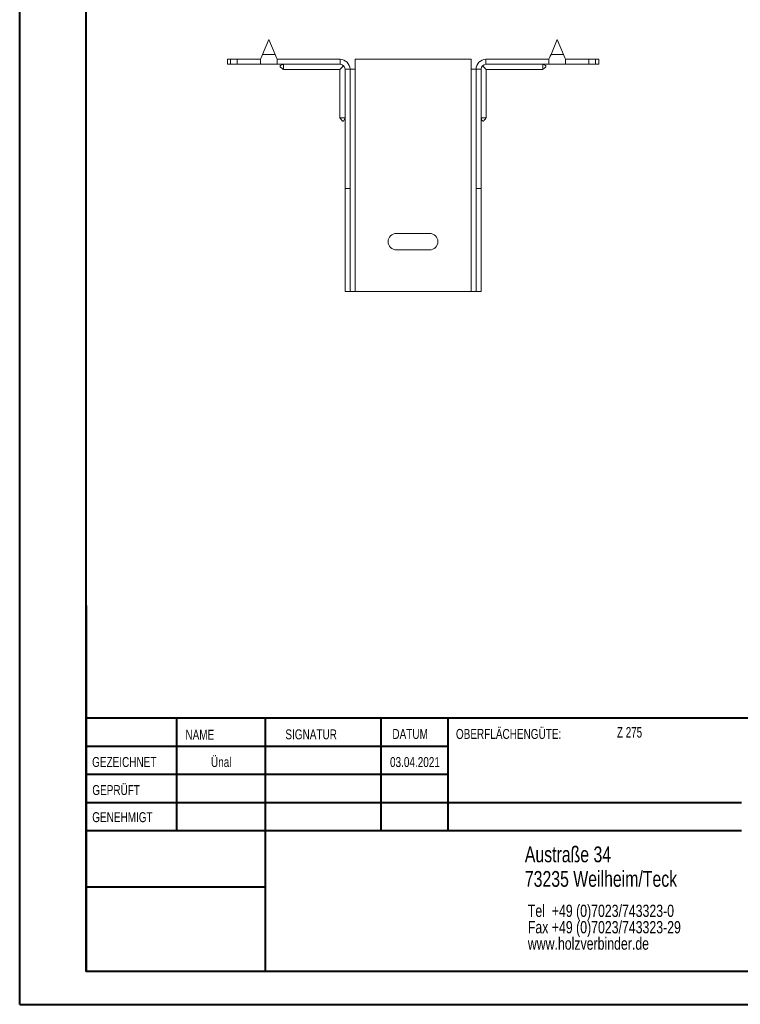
# Model space of a CAD drawing. Header units: millimetres. Extents: x 0 to 210, y 0 to 297.
# Tile 1 of 3: x 0 to 109, y 0 to 149. Entities that reach past the tile are written whole.
import ezdxf

# ---------------------------------------------------------------- set-up
doc = ezdxf.new("R2010")
doc.units = ezdxf.units.MM
doc.styles.add('SLDTEXTSTYLE0', font='TXT', dxfattribs={"width": 0.75})
doc.styles.add('SLDTEXTSTYLE2', font='TXT', dxfattribs={"width": 0.7})

# ---------------------------------------------------------------- blocks, each defined once
blk = doc.blocks.new('SW_NOTE_0')
at = {"color": 0, "linetype": 'Continuous', "lineweight": 0, "char_height": 1.8521, "attachment_point": 1, "style": 'SLDTEXTSTYLE0'}
for s, insert in [('Tel  +49 (0)7023/743323-0', (0, 2.39)), ('Fax +49 (0)7023/743323-29', (0, -0.08)), ('www.holzverbinder.de', (0, -2.55))]:
    blk.add_mtext(s, dxfattribs=dict(at, insert=insert))

msp = doc.modelspace()

# ---------------------------------------------------------------- linework, layer by layer
at = {"color": 7, "linetype": 'Continuous', "lineweight": 40}
for p, q in [((0.08, 0.21), (0.08, 297.21)), ((10.08, 5.21), (10.08, 292.21)), ((10.11, 60.37), (10.11, 5.12)), ((205.08, 43.37), (10.11, 43.37)), ((23.71, 43.37), (23.71, 26.37)), ((37.1, 43.37), (37.1, 5.12)), ((54.51, 43.37), (54.51, 26.37)), ((64.71, 26.37), (64.71, 43.37)), ((64.71, 39.1), (10.11, 39.1)), ((64.71, 34.87), (10.11, 34.87)), ((108.91, 30.62), (10.11, 30.62)), ((108.91, 26.37), (10.11, 26.37)), ((37.1, 17.87), (10.11, 17.87)), ((10.11, 13.71), (10.08, 13.71)), ((10.11, 9.46), (10.08, 9.46)), ((10.08, 5.21), (205.08, 5.21)), ((0.08, 0.21), (210.08, 0.21))]:
    msp.add_line(p, q, dxfattribs=at)
at = {"color": 7, "linetype": 'Continuous', "lineweight": 15}
for p, q in [((37.64, 145.74), (36.7, 143.49)), ((38.58, 143.49), (37.64, 145.74)), ((81.14, 145.74), (80.2, 143.49)), ((82.08, 143.49), (81.14, 145.74)), ((31.39, 142.74), (31.39, 141.99)), ((31.39, 142.74), (31.89, 142.74)), ((31.89, 142.74), (31.89, 141.99)), ((31.89, 142.74), (32.89, 142.74)), ((32.89, 141.99), (32.89, 142.74)), ((36.39, 142.74), (32.89, 142.74)), ((36.39, 142.74), (36.39, 141.99)), ((36.7, 143.49), (38.58, 143.49)), ((48.39, 142.74), (38.89, 142.74)), ((38.89, 141.99), (38.89, 142.74)), ((48.39, 141.99), (48.39, 142.74)), ((68.14, 142.74), (50.64, 142.74)), ((50.64, 141.24), (50.64, 142.74)), ((68.14, 142.74), (68.14, 141.24)), ((70.39, 141.99), (70.39, 142.74)), ((70.39, 142.74), (79.89, 142.74)), ((79.89, 142.74), (79.89, 141.99)), ((80.2, 143.49), (82.08, 143.49)), ((82.39, 141.99), (82.39, 142.74)), ((82.39, 142.74), (85.89, 142.74)), ((85.89, 141.99), (85.89, 142.74)), ((85.89, 142.74), (86.89, 142.74)), ((86.89, 141.99), (86.89, 142.74)), ((86.89, 142.74), (87.39, 142.74)), ((87.39, 141.99), (87.39, 142.74)), ((31.89, 141.99), (31.39, 141.99)), ((32.89, 141.99), (31.89, 141.99)), ((36.39, 141.99), (32.89, 141.99)), ((36.39, 141.99), (38.89, 141.99)), ((48.39, 141.99), (38.89, 141.99)), ((39.84, 141.19), (48.34, 141.19)), ((48.34, 141.19), (48.34, 133.93)), ((49.14, 141.24), (49.89, 141.24)), ((49.14, 123.24), (49.14, 141.24)), ((49.89, 123.24), (49.89, 141.24)), ((49.89, 141.24), (50.64, 141.24)), ((50.64, 107.74), (50.64, 141.24)), ((68.14, 141.24), (68.14, 107.74)), ((68.14, 141.24), (68.89, 141.24)), ((69.64, 141.24), (68.89, 141.24)), ((68.89, 123.24), (68.89, 141.24)), ((69.64, 123.24), (69.64, 141.24)), ((70.39, 141.99), (79.89, 141.99)), ((70.44, 141.19), (78.94, 141.19)), ((70.44, 133.93), (70.44, 141.19)), ((79.89, 141.99), (82.39, 141.99)), ((82.39, 141.99), (85.89, 141.99)), ((86.89, 141.99), (85.89, 141.99)), ((87.39, 141.99), (86.89, 141.99)), ((49.89, 123.24), (49.14, 123.24)), ((49.14, 107.74), (49.14, 123.24)), ((49.89, 107.74), (49.89, 123.24)), ((68.89, 123.24), (69.64, 123.24)), ((68.89, 107.74), (68.89, 123.24)), ((69.64, 107.74), (69.64, 123.24)), ((61.89, 116.49), (56.89, 116.49)), ((56.89, 113.99), (61.89, 113.99)), ((49.89, 107.74), (49.14, 107.74)), ((49.89, 107.74), (50.64, 107.74)), ((50.64, 107.74), (68.14, 107.74)), ((68.14, 107.74), (68.89, 107.74)), ((68.89, 107.74), (69.64, 107.74))]:
    msp.add_line(p, q, dxfattribs=at)
at = {"color": 7, "linetype": 'Continuous', "lineweight": 0}
for p, q in [((64.71, 39.12), (10.11, 39.12)), ((23.71, 5.21), (23.71, 5.12)), ((54.51, 5.21), (54.51, 5.12))]:
    msp.add_line(p, q, dxfattribs=at)
at = {"color": 7, "linetype": 'Continuous', "lineweight": 15, "flags": 128}
for points in [[(36.7, 143.49), (36.59, 143.23), (36.49, 142.98), (36.39, 142.74)], [(38.89, 142.74), (38.79, 142.98), (38.69, 143.23), (38.58, 143.49)], [(80.2, 143.49), (80.09, 143.23), (79.99, 142.98), (79.89, 142.74)], [(82.39, 142.74), (82.29, 142.98), (82.19, 143.23), (82.08, 143.49)], [(48.34, 141.19), (48.36, 141.21), (48.41, 141.26), (48.5, 141.35), (48.61, 141.46), (48.76, 141.61), (48.92, 141.77)], [(70.44, 141.19), (70.42, 141.21), (70.37, 141.26), (70.28, 141.35), (70.17, 141.46), (70.02, 141.61), (69.86, 141.77)]]:
    msp.add_lwpolyline(points, dxfattribs=at)
at = {"color": 7, "linetype": 'Continuous', "lineweight": 15}
for centre, radius, start, end in [((48.39, 141.24), 1.5, 0, 90), ((70.39, 141.24), 1.5, 90, 180), ((48.39, 141.24), 0.75, 0, 90), ((70.39, 141.24), 0.75, 90, 180), ((56.89, 115.24), 1.25, 90, 270), ((61.89, 115.24), 1.25, 270, 90)]:
    msp.add_arc(centre, radius, start, end, dxfattribs=at)
for points, knots in [([(39.84, 141.99), (39.72, 141.95), (39.55, 141.89), (39.39, 141.79), (39.35, 141.72), (39.34, 141.69), (39.34, 141.65), (39.36, 141.61), (39.42, 141.53), (39.6, 141.4), (39.74, 141.27), (39.85, 141.18)], [0, 0, 0, 0, 0.285501, 0.392615, 0.433608, 0.452355, 0.471039, 0.511905, 0.562272, 0.695299, 1, 1, 1, 1]), ([(39.84, 141.99), (39.84, 141.91), (39.84, 141.72), (39.84, 141.45), (39.84, 141.26), (39.84, 141.18), (39.84, 141.2), (39.84, 141.2)], [0, 0, 0, 0, 0.176999, 0.437532, 0.698072, 0.958617, 1, 1, 1, 1]), ([(78.93, 141.18), (79.02, 141.26), (79.15, 141.37), (79.33, 141.5), (79.42, 141.59), (79.44, 141.65), (79.44, 141.69), (79.43, 141.72), (79.4, 141.77), (79.26, 141.89), (79.09, 141.95), (78.94, 141.99)], [0, 0, 0, 0, 0.256732, 0.38695, 0.489174, 0.528771, 0.547317, 0.566204, 0.608674, 0.662214, 1, 1, 1, 1]), ([(78.94, 141.99), (78.94, 141.91), (78.94, 141.72), (78.94, 141.45), (78.94, 141.26), (78.94, 141.18), (78.94, 141.2), (78.94, 141.2)], [0, 0, 0, 0, 0.176999, 0.437532, 0.698072, 0.958617, 1, 1, 1, 1]), ([(48.33, 133.93), (48.41, 133.85), (48.52, 133.72), (48.65, 133.54), (48.73, 133.45), (48.8, 133.43), (48.84, 133.43), (48.87, 133.43), (48.92, 133.46), (49.04, 133.61), (49.09, 133.78), (49.14, 133.93)], [0, 0, 0, 0, 0.256731, 0.386951, 0.489173, 0.528771, 0.547318, 0.566204, 0.608673, 0.662214, 1, 1, 1, 1]), ([(48.35, 133.93), (48.35, 133.93), (48.36, 133.93), (48.53, 133.93), (48.75, 133.93), (48.96, 133.93), (49.08, 133.93), (49.14, 133.93)], [0, 0, 0, 0, 0.217784, 0.478083, 0.738383, 0.867316, 1, 1, 1, 1]), ([(69.64, 133.93), (69.68, 133.81), (69.74, 133.64), (69.85, 133.48), (69.91, 133.43), (69.94, 133.43), (69.98, 133.43), (70.03, 133.44), (70.1, 133.51), (70.23, 133.68), (70.36, 133.83), (70.45, 133.93)], [0, 0, 0, 0, 0.2855013, 0.3926153, 0.4336077, 0.4523547, 0.4710404, 0.5119053, 0.5622723, 0.6953, 1, 1, 1, 1]), ([(70.43, 133.93), (70.43, 133.93), (70.42, 133.93), (70.25, 133.93), (70.03, 133.93), (69.82, 133.93), (69.7, 133.93), (69.64, 133.93)], [0, 0, 0, 0, 0.217784, 0.478083, 0.738383, 0.867316, 1, 1, 1, 1])]:
    msp.add_open_spline(points, degree=3, knots=knots, dxfattribs=at)

# ---------------------------------------------------------------- block references
at = {"color": 7, "linetype": 'Continuous', "lineweight": 0}
msp.add_blockref('SW_NOTE_0', (76.7, 12.85), dxfattribs=at)

# ---------------------------------------------------------------- texts
for s, insert, char_height, attachment_point, style in [('NAME', (25.07, 41.62), 1.5, 1, 'SLDTEXTSTYLE0'), ('SIGNATUR', (40.14, 41.68), 1.5, 1, 'SLDTEXTSTYLE0'), ('DATUM', (56.28, 41.74), 1.5, 1, 'SLDTEXTSTYLE0'), ('OBERFLÄCHENGÜTE:', (65.86, 41.74), 1.5, 1, 'SLDTEXTSTYLE0'), ('Z 275', (90.14, 42.03), 1.587, 1, 'SLDTEXTSTYLE2'), ('GEZEICHNET', (11, 37.51), 1.5, 1, 'SLDTEXTSTYLE0'), ('Ünal', (30.47, 37.5), 1.499, 2, 'SLDTEXTSTYLE0'), ('03.04.2021', (59.68, 37.5), 1.499, 2, 'SLDTEXTSTYLE0'), ('GEPRÜFT', (11.03, 33.28), 1.5, 1, 'SLDTEXTSTYLE0'), ('GENEHMIGT', (11.02, 29.19), 1.5, 1, 'SLDTEXTSTYLE0'), ('Austraße 34', (76.25, 24.02), 2.3813, 1, 'SLDTEXTSTYLE0'), ('73235 Weilheim/Teck', (76.25, 20.32), 2.3813, 1, 'SLDTEXTSTYLE0')]:
    msp.add_mtext(s, dxfattribs=dict(at, insert=insert, char_height=char_height, attachment_point=attachment_point, style=style))

doc.saveas('drawing.dxf')
